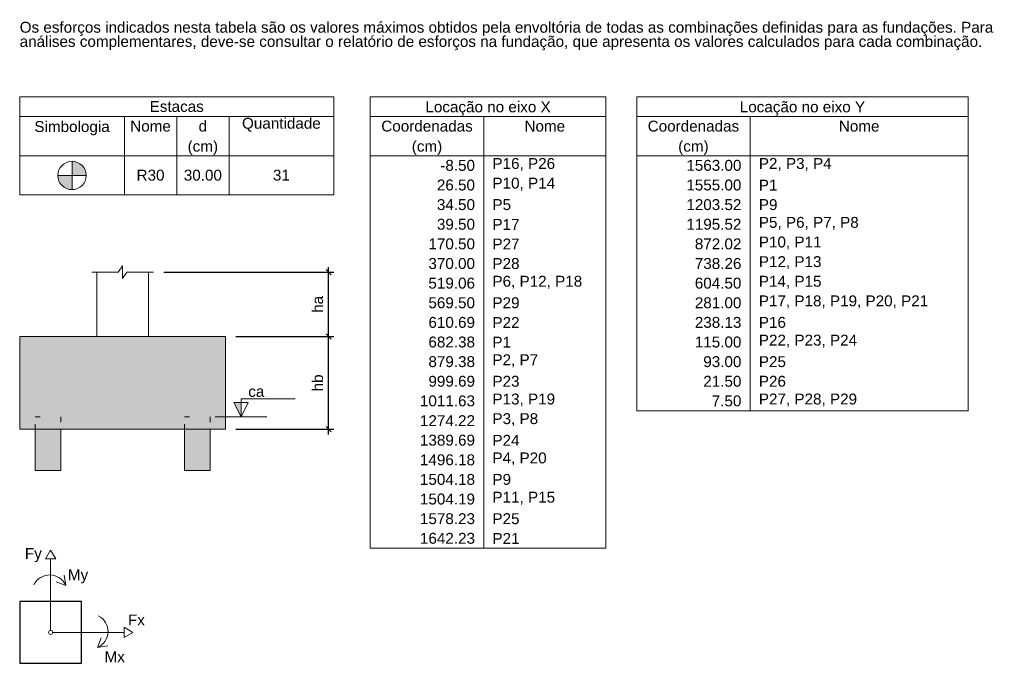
# Model space of a CAD drawing. Header units: millimetres. Extents: x 1434 to 2277, y -793 to -278.
# Tile 35 of 111: x 1565 to 1584, y -502 to -490. Entities that reach past the tile are written whole.
import ezdxf

# ---------------------------------------------------------------- set-up
doc = ezdxf.new("R2010")
doc.units = ezdxf.units.MM
doc.linetypes.add('DOT', pattern=[6.35, 0, -6.35])
for name, color, linetype, lineweight in [('LC-Cotas', 7, 'Continuous', 5), ('LC-Estacas dos blocos', 252, 'Continuous', 5), ('LC-Hachuras dos blocos', 43, 'Continuous', 5), ('LC-Seção das fundações', 7, 'Continuous', 5), ('LC-Seção dos pilares', 4, 'Continuous', 30), ('LC-Tabelas', 1, 'Continuous', 20), ('LC-Textos', 192, 'Continuous', 20), ('LC-Textos das tabelas', 250, 'Continuous', 5)]:
    doc.layers.add(name, color=color, linetype=linetype, lineweight=lineweight)
doc.styles.add('ARIAL', font='arial.ttf')
doc.styles.get("Standard").update_dxf_attribs({"font": 'arial.ttf'})
doc.dimstyles.new('UM_1.000000', dxfattribs={"dimtxt": 0.18, "dimasz": 0.1, "dimexe": 0.1, "dimexo": 0.2, "dimgap": 0, "dimtad": 1, "dimtih": 1, "dimtoh": 1, "dimdec": 1, "dimzin": 0, "dimdsep": 46, "dimtxsty": 'Standard', "dimcen": 0.09, "dimdle": 0.1, "dimadec": 1, "dimazin": 2, "dimtfac": 1, "dimtdec": 4, "dimtofl": 0, "dimtmove": 0, "dimatfit": 3, "dimfxl": 1, "dimtolj": 1, "dimarcsym": 0})

# ---------------------------------------------------------------- blocks, each defined once
blk = doc.blocks.new('_Oblique')
at = {"color": 0, "linetype": 'ByBlock', "lineweight": -2}
blk.add_line((-0.5, -0.5), (0.5, 0.5), dxfattribs=at)
blk = doc.blocks.new('*D116')
at = {"layer": 'LC-Cotas', "color": 0, "lineweight": -2, "transparency": 16777216}
for p, q in [((1570.748, -496.05), (1570.748, -494.6)), ((1567.548, -494.7), (1570.848, -494.7)), ((1568.948, -495.95), (1570.848, -495.95))]:
    blk.add_line(p, q, dxfattribs=at)
at = {"layer": 'LC-Cotas', "color": 0, "lineweight": -2, "transparency": 16777216, "xscale": 0.1, "yscale": 0.1, "zscale": 0.1}
for p, rotation in [((1570.748, -494.7), 90), ((1570.748, -495.95), 270)]:
    blk.add_blockref('_Oblique', p, dxfattribs=dict(at, rotation=rotation))
at = {"layer": 'LC-Cotas', "color": 7, "transparency": 16777216, "insert": (1570.536, -495.325), "char_height": 0.2118, "attachment_point": 5, "rotation": 90, "style": 'ARIAL'}
blk.add_mtext('\\A1;ha', dxfattribs=at)
blk = doc.blocks.new('*D117')
at = {"layer": 'LC-Cotas', "color": 0, "lineweight": -2, "transparency": 16777216}
for p, q in [((1570.748, -497.85), (1570.748, -495.85)), ((1568.948, -495.95), (1570.848, -495.95)), ((1568.948, -497.75), (1570.848, -497.75))]:
    blk.add_line(p, q, dxfattribs=at)
at = {"layer": 'LC-Cotas', "color": 0, "lineweight": -2, "transparency": 16777216, "xscale": 0.1, "yscale": 0.1, "zscale": 0.1}
for p, rotation in [((1570.748, -495.95), 90), ((1570.748, -497.75), 270)]:
    blk.add_blockref('_Oblique', p, dxfattribs=dict(at, rotation=rotation))
at = {"layer": 'LC-Cotas', "color": 7, "transparency": 16777216, "insert": (1570.536, -496.85), "char_height": 0.2118, "attachment_point": 5, "rotation": 90, "style": 'ARIAL'}
blk.add_mtext('\\A1;hb', dxfattribs=at)

msp = doc.modelspace()

# ---------------------------------------------------------------- hatches: boundary and pattern name
at = {"layer": 'LC-Cotas', "linetype": 'Continuous'}
msp.add_hatch(color=256, dxfattribs=at).paths.add_polyline_path([(1569.0479, -497.5095), (1569.0479, -497.2295), (1568.9079, -497.2295), (1569.0479, -497.5095)])
at = {"layer": 'LC-Estacas dos blocos', "linetype": 'Continuous'}
for points in [[(1566.0305, -492.7503), (1566.003, -492.6839), (1565.9592, -492.6268), (1565.9022, -492.5831), (1565.8358, -492.5556), (1565.7645, -492.5462), (1565.7645, -492.8215), (1566.0399, -492.8215), (1566.0305, -492.7503)], [(1565.6933, -493.0875), (1565.7645, -493.0969), (1565.7645, -492.8215), (1565.4892, -492.8215), (1565.4986, -492.8928), (1565.5261, -492.9592), (1565.5698, -493.0162), (1565.6268, -493.06), (1565.6933, -493.0875)], [(1565.0479, -497.5095), (1565.0479, -498.5495), (1565.5479, -498.5495), (1565.5479, -497.5095), (1565.0479, -497.5095)], [(1567.9479, -497.5095), (1567.9479, -498.5495), (1568.4479, -498.5495), (1568.4479, -497.5095), (1567.9479, -497.5095)]]:
    msp.add_hatch(color=256, dxfattribs=at).paths.add_polyline_path(points)
at = {"layer": 'LC-Hachuras dos blocos', "linetype": 'Continuous'}
msp.add_hatch(color=256, dxfattribs=at).paths.add_polyline_path([(1564.7479, -495.9495), (1564.7479, -497.7495), (1568.7479, -497.7495), (1568.7479, -495.9495), (1564.7479, -495.9495)])

# ---------------------------------------------------------------- linework, layer by layer
at = {"layer": 'LC-Cotas'}
for p, q in [((1568.5479, -497.5095), (1569.5479, -497.5095)), ((1565.3479, -500.0963), (1565.2479, -500.2693)), ((1565.3479, -500.0963), (1565.4479, -500.2693)), ((1565.2479, -500.2693), (1565.4479, -500.2693)), ((1565.3479, -501.0963), (1565.3479, -500.2693)), ((1565.6429, -500.7833), (1565.4549, -500.7153)), ((1565.6429, -500.7833), (1565.6089, -500.5863)), ((1565.3479, -501.6563), (1565.3479, -501.0963)), ((1566.9479, -501.6963), (1566.7749, -501.5963)), ((1566.7749, -501.7963), (1566.7749, -501.5963)), ((1565.3879, -501.6963), (1565.9479, -501.6963)), ((1565.9479, -501.6963), (1566.7749, -501.6963)), ((1566.2609, -501.9913), (1566.3289, -501.8033)), ((1566.9479, -501.6963), (1566.7749, -501.7963)), ((1566.2609, -501.9913), (1566.4579, -501.9573))]:
    msp.add_line(p, q, dxfattribs=at)
msp.add_lwpolyline([(1569.0479, -497.5095), (1569.1879, -497.2295), (1568.9079, -497.2295), (1569.0479, -497.5095), (1569.0479, -497.1595), (1570.0979, -497.1595)], dxfattribs=at)
msp.add_circle((1565.3479, -501.6963), 0.04, dxfattribs=at)
for centre, start, end in [((1565.3309, -500.9213), 23.81409, 153.81712), ((1566.1229, -501.6793), 293.81409, 63.81711)]:
    msp.add_arc(centre, 0.341, start, end, dxfattribs=at)
at = {"layer": 'LC-Estacas dos blocos'}
for p, q in [((1565.7645, -493.0969), (1565.7645, -492.5462)), ((1565.4892, -492.8215), (1566.0399, -492.8215))]:
    msp.add_line(p, q, dxfattribs=at)
at = {"layer": 'LC-Estacas dos blocos', "linetype": 'DOT', "ltscale": 0.2}
for points in [[(1565.0479, -497.7495), (1565.0479, -497.5095), (1565.5479, -497.5095), (1565.5479, -497.7495)], [(1567.9479, -497.7495), (1567.9479, -497.5095), (1568.4479, -497.5095), (1568.4479, -497.7495)]]:
    msp.add_lwpolyline(points, dxfattribs=at)
at = {"layer": 'LC-Estacas dos blocos', "linetype": 'Continuous'}
for points in [[(1565.0479, -497.7495), (1565.0479, -498.5495), (1565.5479, -498.5495), (1565.5479, -497.7495)], [(1567.9479, -497.7495), (1567.9479, -498.5495), (1568.4479, -498.5495), (1568.4479, -497.7495)]]:
    msp.add_lwpolyline(points, dxfattribs=at)
at = {"layer": 'LC-Estacas dos blocos'}
msp.add_circle((1565.7645, -492.8215), 0.2753, dxfattribs=at)
at = {"layer": 'LC-Seção das fundações'}
for p, q in [((1566.2479, -494.6995), (1566.2479, -495.9495)), ((1567.2479, -494.6995), (1567.2479, -495.9495))]:
    msp.add_line(p, q, dxfattribs=at)
msp.add_lwpolyline([(1566.1479, -494.6995), (1566.6639, -494.6995), (1566.7479, -494.5735), (1566.7479, -494.8255), (1566.8319, -494.6995), (1567.3479, -494.6995)], dxfattribs=at)
msp.add_lwpolyline([(1564.7479, -495.9495), (1564.7479, -497.7495), (1568.7479, -497.7495), (1568.7479, -495.9495), (1564.7479, -495.9495)], close=True, dxfattribs=at)
at = {"layer": 'LC-Seção dos pilares'}
msp.add_lwpolyline([(1564.7479, -502.2963), (1565.9479, -502.2963), (1565.9479, -501.0963), (1564.7479, -501.0963), (1564.7479, -502.2963)], close=True, dxfattribs=at)
at = {"layer": 'LC-Tabelas'}
for p, q in [((1564.7479, -491.2933), (1570.8477, -491.2933)), ((1564.7479, -491.2933), (1564.7479, -493.1995)), ((1570.8477, -491.2933), (1570.8477, -493.1995)), ((1571.559, -491.2933), (1576.1339, -491.2933)), ((1571.559, -491.2933), (1571.559, -500.0618)), ((1576.1339, -491.2933), (1576.1339, -500.0618)), ((1576.7339, -491.2933), (1583.1726, -491.2933)), ((1576.7339, -491.2933), (1576.7339, -497.3932)), ((1583.1726, -491.2933), (1583.1726, -497.3932)), ((1564.7479, -491.6746), (1570.8477, -491.6746)), ((1566.7812, -491.6746), (1566.7812, -493.1995)), ((1567.7978, -491.6746), (1567.7978, -493.1995)), ((1568.8144, -491.6746), (1568.8144, -493.1995)), ((1571.559, -491.6746), (1576.1339, -491.6746)), ((1573.7618, -491.6746), (1573.7618, -500.0618)), ((1576.7339, -491.6746), (1583.1726, -491.6746)), ((1578.9366, -491.6746), (1578.9366, -497.3932)), ((1564.7479, -492.437), (1570.8477, -492.437)), ((1571.559, -492.437), (1576.1339, -492.437)), ((1576.7339, -492.437), (1583.1726, -492.437)), ((1564.7479, -493.1995), (1570.8477, -493.1995)), ((1576.7339, -497.3932), (1583.1726, -497.3932)), ((1571.559, -500.0618), (1576.1339, -500.0618))]:
    msp.add_line(p, q, dxfattribs=at)

# ---------------------------------------------------------------- texts
at = {"layer": 'LC-Cotas', "insert": (1569.1879, -497.1245), "char_height": 0.2118, "width": 0.633585, "attachment_point": 7, "line_spacing_factor": 0.798, "style": 'ARIAL'}
msp.add_mtext('ca', dxfattribs=at)
at = {"layer": 'LC-Textos', "linetype": 'Continuous', "char_height": 0.2118, "attachment_point": 7, "line_spacing_factor": 0.798, "style": 'ARIAL'}
for s, insert, width in [('Fy', (1564.8488, -500.3317), 0.665702), ('My', (1565.6838, -500.7457), 0.800011), ('Fx', (1566.8509, -501.5613), 0.659863), ('Mx', (1566.3959, -502.2753), 0.794171)]:
    msp.add_mtext(s, dxfattribs=dict(at, insert=insert, width=width))
at = {"layer": 'LC-Textos das tabelas', "linetype": 'Continuous', "char_height": 0.2118, "line_spacing_factor": 0.798, "style": 'ARIAL'}
for s, insert, width, attachment_point in [('Os esforços indicados nesta tabela são os valores máximos obtidos pela envoltória de todas as combinações definidas para as fundações. Para', (1564.7478, -490.1137), 38.307077, 7), ('análises complementares, deve-se consultar o relatório de esforços na fundação, que apresenta os valores calculados para cada combinação.', (1564.7478, -490.3887), 37.872035, 7), ('Estacas', (1567.7978, -491.5898), 2.134335, 8), ('Locação no eixo X', (1573.846, -491.6596), 4.894672, 8), ('Locação no eixo Y', (1579.953, -491.6596), 4.900482, 8), ('Nome', (1567.2895, -491.9711), 1.597101, 8), ('d', (1568.3061, -491.9711), 0.332851, 8), ('Quantidade', (1569.8311, -491.9711), 3.094932, 8), ('Coordenadas', (1572.6604, -491.9711), 3.57587, 8), ('Nome', (1574.9478, -491.9711), 1.588953, 8), ('Coordenadas', (1577.8353, -491.9711), 3.57587, 8), ('Nome', (1581.0546, -491.9711), 1.588953, 8), ('Simbologia', (1565.7648, -492.0407), 2.966463, 8), ('(cm)', (1568.3058, -492.4227), 1.197096, 8), ('(cm)', (1572.66, -492.4226), 1.190989, 8), ('(cm)', (1577.835, -492.4226), 1.190989, 8), ('-8.50', (1573.5923, -492.7336), 1.356565, 9), ('P16, P26', (1573.9312, -492.7336), 2.451693, 7), ('1563.00', (1578.7672, -492.7336), 2.152494, 9), ('P2, P3, P4', (1579.1061, -492.7336), 2.849658, 7), ('R30', (1567.2895, -492.9242), 1.097825, 8), ('30.00', (1568.3061, -492.9242), 1.49783, 8), ('31', (1569.8311, -492.9242), 0.665702, 8), ('26.50', (1573.5923, -493.1148), 1.490188, 9), ('P10, P14', (1573.9312, -493.1148), 2.451693, 7), ('1555.00', (1578.7672, -493.1148), 2.152494, 9), ('P1', (1579.1061, -493.1148), 0.729117, 7), ('34.50', (1573.5923, -493.496), 1.490188, 9), ('P5', (1573.9312, -493.496), 0.729117, 7), ('1203.52', (1578.7672, -493.496), 2.152494, 9), ('P9', (1579.1061, -493.496), 0.729117, 7), ('39.50', (1573.5923, -493.8773), 1.490188, 9), ('P17', (1573.9312, -493.8773), 1.06027, 7), ('1195.52', (1578.7672, -493.8773), 2.152494, 9), ('P5, P6, P7, P8', (1579.1061, -493.8773), 3.909928, 7), ('170.50', (1573.5923, -494.2585), 1.821341, 9), ('P27', (1573.9312, -494.2585), 1.06027, 7), ('872.02', (1578.7672, -494.2585), 1.821341, 9), ('P10, P11', (1579.1061, -494.2585), 2.451693, 7), ('370.00', (1573.5923, -494.6398), 1.821341, 9), ('P28', (1573.9312, -494.6398), 1.06027, 7), ('738.26', (1578.7672, -494.6398), 1.821341, 9), ('P12, P13', (1579.1061, -494.6398), 2.451693, 7), ('519.06', (1573.5923, -495.021), 1.821341, 9), ('P6, P12, P18', (1573.9312, -495.021), 3.511964, 7), ('604.50', (1578.7672, -495.021), 1.821341, 9), ('P14, P15', (1579.1061, -495.021), 2.451693, 7), ('569.50', (1573.5923, -495.4022), 1.821341, 9), ('P29', (1573.9312, -495.4022), 1.06027, 7), ('281.00', (1578.7672, -495.4022), 1.821341, 9), ('P17, P18, P19, P20, P21', (1579.1061, -495.4022), 6.625963, 7), ('610.69', (1573.5923, -495.7835), 1.821341, 9), ('P22', (1573.9312, -495.7835), 1.06027, 7), ('238.13', (1578.7672, -495.7835), 1.821341, 9), ('P16', (1579.1061, -495.7835), 1.06027, 7), ('682.38', (1573.5923, -496.1647), 1.821341, 9), ('P1', (1573.9312, -496.1647), 0.729117, 7), ('115.00', (1578.7672, -496.1647), 1.821341, 9), ('P22, P23, P24', (1579.1061, -496.1647), 3.843117, 7), ('879.38', (1573.5923, -496.546), 1.821341, 9), ('P2, P7', (1573.9312, -496.546), 1.789388, 7), ('93.00', (1578.7672, -496.546), 1.490188, 9), ('P25', (1579.1061, -496.546), 1.06027, 7), ('999.69', (1573.5923, -496.9272), 1.821341, 9), ('P23', (1573.9312, -496.9272), 1.06027, 7), ('21.50', (1578.7672, -496.9272), 1.490188, 9), ('P26', (1579.1061, -496.9272), 1.06027, 7), ('1011.63', (1573.5923, -497.3084), 2.152494, 9), ('P13, P19', (1573.9312, -497.3084), 2.451693, 7), ('7.50', (1578.7672, -497.3084), 1.159035, 9), ('P27, P28, P29', (1579.1061, -497.3084), 3.843117, 7), ('1274.22', (1573.5923, -497.6897), 2.152494, 9), ('P3, P8', (1573.9312, -497.6897), 1.789388, 7), ('1389.69', (1573.5923, -498.0709), 2.152494, 9), ('P24', (1573.9312, -498.0709), 1.06027, 7), ('1496.18', (1573.5923, -498.4522), 2.152494, 9), ('P4, P20', (1573.9312, -498.4522), 2.120541, 7), ('1504.18', (1573.5923, -498.8334), 2.152494, 9), ('P9', (1573.9312, -498.8334), 0.729117, 7), ('1504.19', (1573.5923, -499.2146), 2.152494, 9), ('P11, P15', (1573.9312, -499.2146), 2.451693, 7), ('1578.23', (1573.5923, -499.5959), 2.152494, 9), ('P25', (1573.9312, -499.5959), 1.06027, 7), ('1642.23', (1573.5923, -499.9771), 2.152494, 9), ('P21', (1573.9312, -499.9771), 1.06027, 7)]:
    msp.add_mtext(s, dxfattribs=dict(at, insert=insert, width=width, attachment_point=attachment_point))

# ---------------------------------------------------------------- dimensions: what is measured, and where the dimension line sits
at = {"layer": 'LC-Cotas'}
for base, p1, p2, text, picture, middle in [((1570.7479, -494.6995), (1568.7479, -495.9495), (1567.3479, -494.6995), 'ha', '*D116', (1570.5361, -495.3245)), ((1570.7479, -495.9495), (1568.7479, -497.7495), (1568.7479, -495.9495), 'hb', '*D117', (1570.5361, -496.8495))]:
    dim = msp.add_linear_dim(base=base, p1=p1, p2=p2, angle=90, text=text, dimstyle='UM_1.000000', override={"dimtxt": 0.2118, "dimasz": 0.1, "dimexe": 0.1, "dimexo": 0.2, "dimtad": 1, "dimtih": 0, "dimtoh": 0, "dimdec": 1, "dimlfac": 1, "dimzin": 8, "dimtxsty": 'ARIAL', "dimblk": 'Oblique', "dimblk1": 'Oblique', "dimblk2": 'Oblique', "dimsah": 1, "dimdle": 0.1, "dimse1": 0, "dimse2": 0, "dimclrt": 7, "dimadec": 1, "dimazin": 3, "dimtmove": 2, "dimldrblk": 'Oblique'}, dxfattribs=at)
    dim.commit()
    dim.dimension.update_dxf_attribs({"geometry": picture, "text_midpoint": middle, "dimtype": 160, "text_rotation": 90})

doc.saveas('drawing.dxf')
